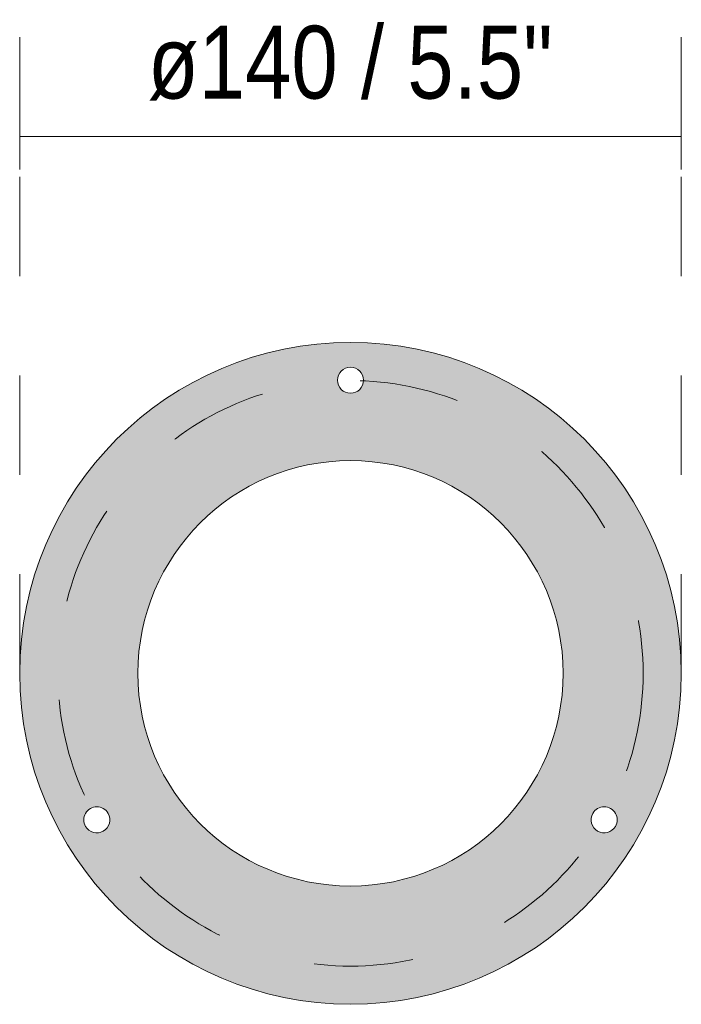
# Model space of a CAD drawing. Header units: millimetres. Extents: x -6784 to -4803, y -130 to 6730.
# Tile 4 of 4: x -4943 to -4803, y 6522 to 6730. Entities that reach past the tile are written whole.
import ezdxf

# ---------------------------------------------------------------- set-up
doc = ezdxf.new("R2010")
doc.units = ezdxf.units.MM
doc.linetypes.add('Dash', pattern=[42, 21, -21])
doc.layers.add('A-ANNO-DIMS', color=7, linetype='Dash', lineweight=9, true_color=0xd2d2d2)
for name, color, linetype, lineweight in [('A-ANNO-DIMS-7', 7, 'Continuous', 9), ('A-DETL-GENF', 7, 'Continuous', 9), ('E-LITE-EQPM', 7, 'Continuous', 20)]:
    doc.layers.add(name, color=color, linetype=linetype, lineweight=lineweight)
doc.styles.add('Arial Narrow', font='ARIALN.TTF', dxfattribs={"height": 15.4})
doc.dimstyles.new('FARO_-_2_2mm_Arial_Narrow_mm_Inch_Right', dxfattribs={"dimscale": 304.8, "dimtxt": 15.760837, "dimasz": 0, "dimexe": 0.068898, "dimexo": 0.0625, "dimgap": 0.011483, "dimtad": 1, "dimdec": 0, "dimzin": 0, "dimdsep": 46, "dimtxsty": 'Arial Narrow', "dimblk1": 'NONE', "dimblk2": 'NONE', "dimsah": 1, "dimcen": 0.09, "dimadec": 0, "dimazin": 0, "dimtfac": 1, "dimtdec": 4, "dimtix": 1, "dimtmove": 0, "dimatfit": 3, "dimfxl": 0.022966, "dimfxlon": 1, "dimtvp": 1, "dimtolj": 1, "dimtzin": 0, "dimarcsym": 2})

# ---------------------------------------------------------------- blocks, each defined once
blk = doc.blocks.new('DIMBLOCK12-Planta_PDF Fixing Hole')
at = {"layer": 'A-ANNO-DIMS-7', "color": 251, "true_color": 0x5b5b5b, "transparency": 16777216}
for p, q in [((-4943.26, 6698.3), (-4943.26, 6726.3)), ((-4803.26, 6698.3), (-4803.26, 6726.3)), ((-4943.26, 6705.3), (-4803.26, 6705.3)), ((-4943.26, 6705.3), (-4943.26, 6698.3)), ((-4803.26, 6705.3), (-4803.26, 6698.3))]:
    blk.add_line(p, q, dxfattribs=at)
at = {"layer": 'A-ANNO-DIMS-7', "color": 0, "transparency": 16777216, "insert": (-4916.16, 6728.7), "char_height": 15.4, "width": 102.9708, "attachment_point": 1, "line_spacing_factor": 0.974696, "style": 'Arial Narrow'}
blk.add_mtext('ø140 / 5.5"', dxfattribs=at)
blk = doc.blocks.new('_None')

msp = doc.modelspace()

# ---------------------------------------------------------------- hatches: boundary and pattern name
at = {"layer": 'A-DETL-GENF', "true_color": 0xffffff}
h = msp.add_hatch(color=7, dxfattribs=at)
edge = h.paths.add_edge_path()
edge.add_arc((-4873.26, 6591.71), 45, 180, 360)
edge.add_arc((-4873.26, 6591.71), 45, 360, 540)
edge = h.paths.add_edge_path()
edge.add_arc((-4819.57, 6560.71), 2.75, 150, 330)
edge.add_arc((-4819.57, 6560.71), 2.75, 330, 510)
edge = h.paths.add_edge_path()
edge.add_arc((-4873.26, 6653.71), 2.75, 270, 450)
edge.add_arc((-4873.26, 6653.71), 2.75, 90, 270)
edge = h.paths.add_edge_path()
edge.add_arc((-4926.95, 6560.71), 2.75, 30, 210)
edge.add_arc((-4926.95, 6560.71), 2.75, 210, 390)
edge = h.paths.add_edge_path()
edge.add_arc((-4873.26, 6591.71), 70, 180, 360)
edge.add_arc((-4873.26, 6591.71), 70, 360, 540)

# ---------------------------------------------------------------- linework, layer by layer
at = {"layer": 'A-ANNO-DIMS'}
for p, q in [((-4943.26, 6591.71), (-4943.26, 6696.71)), ((-4803.26, 6591.71), (-4803.26, 6696.71))]:
    msp.add_line(p, q, dxfattribs=at)
msp.add_circle((-4873.26, 6591.71), 61.94, dxfattribs=at)
at = {"layer": 'E-LITE-EQPM'}
for centre, radius, start, end in [((-4873.26, 6591.71), 70, 360, 180), ((-4873.26, 6653.71), 2.75, 90, 270), ((-4873.26, 6653.71), 2.75, 270, 90), ((-4873.26, 6591.71), 45, 0, 180), ((-4873.26, 6591.71), 70, 180, 360), ((-4873.26, 6591.71), 45, 180, 360), ((-4926.95, 6560.71), 2.75, 30, 210), ((-4819.57, 6560.71), 2.75, 330, 150), ((-4926.95, 6560.71), 2.75, 210, 30), ((-4819.57, 6560.71), 2.75, 150, 330)]:
    msp.add_arc(centre, radius, start, end, dxfattribs=at)

# ---------------------------------------------------------------- dimensions: what is measured, and where the dimension line sits
at = {"layer": 'A-ANNO-DIMS', "color": 251, "linetype": 'Continuous', "true_color": 0x5b5b5b}
dim = msp.add_linear_dim(base=(-4803.26, 6705.3), p1=(-4943.26, 6698.3), p2=(-4803.26, 6698.3), text='ø<>', dimstyle='FARO_-_2_2mm_Arial_Narrow_mm_Inch_Right', override={"dimpost": '<>', "dimfxl": 140}, dxfattribs=at)
dim.commit()
dim.dimension.update_dxf_attribs({"geometry": 'DIMBLOCK12-Planta_PDF Fixing Hole', "text_midpoint": (-4873.26, 6718.77)})

doc.saveas('drawing.dxf')
